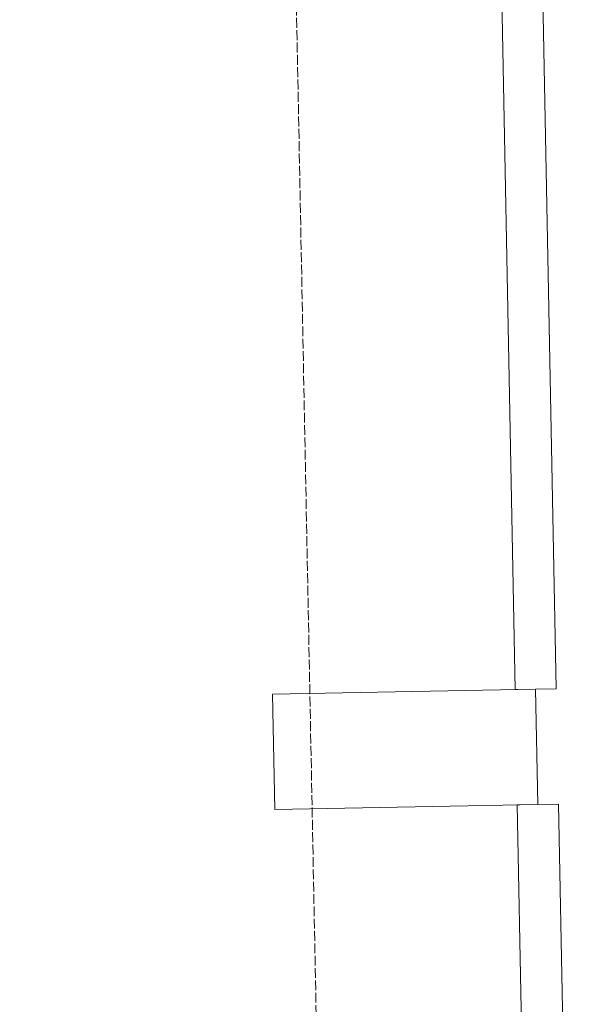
# Model space of a CAD drawing. Header units: millimetres. Extents: x 3501050 to 3719646, y 122984 to 158395.
# Tile 62 of 76: x 3526164 to 3526513, y 144997 to 145595. Entities that reach past the tile are written whole.
import ezdxf

# ---------------------------------------------------------------- set-up
doc = ezdxf.new("R2010")
doc.units = ezdxf.units.MM
doc.linetypes.add('ACAD_ISO02W100', pattern=[15, 12, -3])
for name, color, linetype, lineweight in [('A-GLAZ', 195, 'Continuous', 5), ('A-GLAZ-CURT', 8, 'Continuous', 9), ('A-GLAZ-CWMG', 8, 'Continuous', 9)]:
    doc.layers.add(name, color=color, linetype=linetype, lineweight=lineweight)
doc.layers.add('Beam', color=7, linetype='ACAD_ISO02W100', lineweight=13, true_color=0x3f7f00)

# ---------------------------------------------------------------- blocks, each defined once
blk = doc.blocks.new('System Panel - Glazed 10-1272897-Mezz')
at = {"layer": 'A-GLAZ-CURT'}
for p, q in [((563.28, 12.5), (-563.28, 12.5)), ((563.28, -12.5), (563.28, 12.5)), ((-563.28, -12.5), (563.28, -12.5))]:
    blk.add_line(p, q, dxfattribs=at)
blk = doc.blocks.new('System Panel - Glazed 10-1272898-Mezz')
at = {"layer": 'A-GLAZ-CURT'}
for p, q in [((558.28, 12.5), (-558.28, 12.5)), ((-558.28, 12.5), (-558.28, -12.5)), ((-558.28, -12.5), (558.28, -12.5))]:
    blk.add_line(p, q, dxfattribs=at)
blk = doc.blocks.new('Rectangular Mullion - 70 x 160 x O_80mm-1272893-Mezz')
at = {"layer": 'A-GLAZ-CWMG'}
for p, q in [((-35, 0), (35, 0)), ((-35, -160), (-35, 0)), ((35, 0), (35, -160)), ((35, -160), (-35, -160))]:
    blk.add_line(p, q, dxfattribs=at)

msp = doc.modelspace()

# ---------------------------------------------------------------- linework, layer by layer
at = {"layer": 'Beam', "ltscale": 0.5}
msp.add_line((3526163.94, 154189.81), (3526424.16, 140910.83), dxfattribs=at)

# ---------------------------------------------------------------- block references
at = {"layer": 'A-GLAZ', "rotation": 91.11046894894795}
for name, p in [('System Panel - Glazed 10-1272898-Mezz', (3526466.82, 145746.67)), ('System Panel - Glazed 10-1272897-Mezz', (3526489.92, 144555.34))]:
    msp.add_blockref(name, p, dxfattribs=at)
at = {"layer": 'A-GLAZ', "extrusion": (0, 0, -1), "rotation": 88.88953105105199}
msp.add_blockref('Rectangular Mullion - 70 x 160 x O_80mm-1272893-Mezz', (-3526478.32, 145153.51), dxfattribs=at)

doc.saveas('drawing.dxf')
